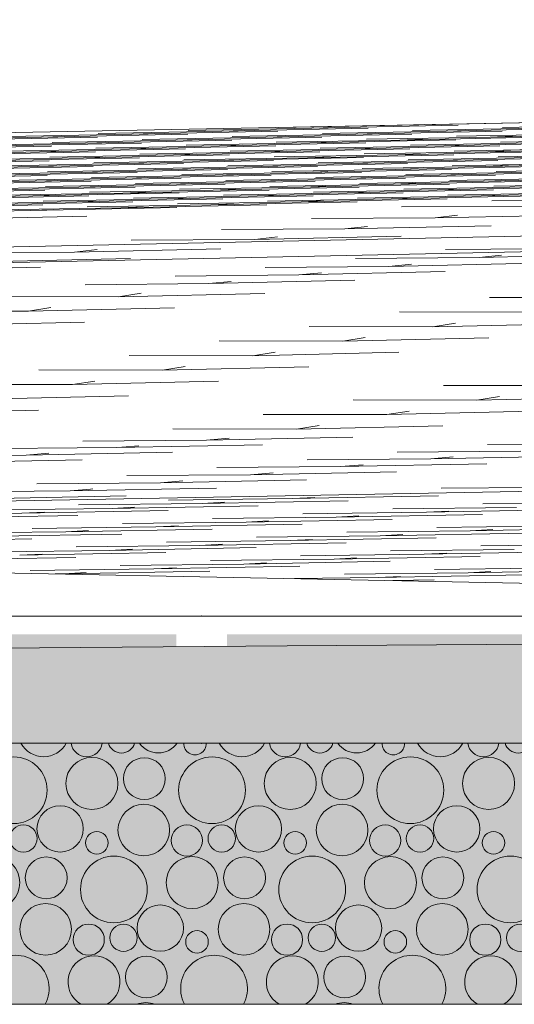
# Model space of a CAD drawing. Header units: millimetres. Extents: x -76432 to -27350, y -300 to 6935.
# Tile 63 of 75: x -30494 to -30222, y -300 to 242. Entities that reach past the tile are written whole.
import ezdxf

# ---------------------------------------------------------------- set-up
doc = ezdxf.new("R2010")
doc.units = ezdxf.units.MM
doc.header["$MEASUREMENT"] = 0
doc.layers.add('Nouveau_Terrain _ Original.Terrain', color=7, linetype='Continuous')
doc.layers.add('Nouveau_VRD _ Voirie 3d.VRD', color=7, linetype='Continuous')

# ---------------------------------------------------------------- blocks, each defined once
blk = doc.blocks.new('Élément de coupe_31')
at = {"layer": 'Nouveau_Terrain _ Original.Terrain', "linetype": 'Continuous', "lineweight": 15, "true_color": 0xf48e54}
h = blk.add_hatch(dxfattribs=at)
h.set_pattern_fill('Terre', color=33, style=0, pattern_type=2)
h.set_pattern_definition([(45, (0, 0), (-137.8858, 137.8858), []), (45, (-45.96, 45.96), (-275.7716, 275.7716), []), (45, (-91.92, 91.92), (-275.7716, 275.7716), []), (135, (-137.886, 137.886), (45.96194, 45.96194), [195, -195])])
h.paths.add_polyline_path([(-45278.93, -182.88), (-48767.24, -201.74), (-53028.52, -224.87), (-58189.71, -253.03), (-64406.44, -287.14), (-66736.01, -300), (-27349.9, -300), (-27349.9, -80.38), (-30347.05, -102.7), (-30687.31, -105.32), (-30979.52, -107.48), (-31257.53, -109.37), (-31550.89, -111.18), (-31862.67, -112.95), (-32189.06, -114.67), (-32526.08, -116.34), (-40248.03, -155.83), (-42463.99, -167.72)])
at = {"layer": 'Nouveau_Terrain _ Original.Terrain', "color": 7, "linetype": 'Continuous', "lineweight": 15}
for p, q in [((-27349.9, 242.02), (-33618.28, 118.16)), ((-27349.9, 183.09), (-33618.28, 51.45)), ((-33618.28, 41.72), (-27349.9, 175.38)), ((-28602.27, 12.4), (-31527.12, -42))]:
    blk.add_line(p, q, dxfattribs=at)
at = {"layer": 'Nouveau_Terrain _ Original.Terrain', "color": 114, "linetype": 'Continuous', "lineweight": 15, "true_color": 0x00ad56}
for p, q in [((-30283.79, 183.87), (-30203.37, 185.52)), ((-30283.79, 183.87), (-30203.37, 185.52)), ((-30432.55, 178.96), (-30500.58, 177.71)), ((-30432.55, 178.96), (-30500.58, 177.71)), ((-30482.14, 177.32), (-30401.71, 178.97)), ((-30482.14, 177.32), (-30401.71, 178.97)), ((-30382.96, 180.59), (-30450.99, 179.35)), ((-30382.96, 180.59), (-30450.99, 179.35)), ((-30432.55, 178.96), (-30352.12, 180.61)), ((-30432.55, 178.96), (-30352.12, 180.61)), ((-30432.55, 178.96), (-30420.15, 179.36)), ((-30432.55, 178.96), (-30420.15, 179.36)), ((-30333.38, 182.23), (-30401.41, 180.99)), ((-30333.38, 182.23), (-30401.41, 180.99)), ((-30382.96, 180.59), (-30302.54, 182.24)), ((-30382.96, 180.59), (-30302.54, 182.24)), ((-30382.96, 180.59), (-30370.57, 181)), ((-30382.96, 180.59), (-30370.57, 181)), ((-30309.19, 179.01), (-30377.22, 177.77)), ((-30309.19, 179.01), (-30377.22, 177.77)), ((-30358.77, 177.37), (-30278.35, 179.02)), ((-30358.77, 177.37), (-30278.35, 179.02)), ((-30283.79, 183.87), (-30351.82, 182.63)), ((-30283.79, 183.87), (-30351.82, 182.63)), ((-30333.38, 182.23), (-30252.95, 183.88)), ((-30333.38, 182.23), (-30252.95, 183.88)), ((-30333.38, 182.23), (-30320.98, 182.64)), ((-30333.38, 182.23), (-30320.98, 182.64)), ((-30259.6, 180.64), (-30327.63, 179.4)), ((-30259.6, 180.64), (-30327.63, 179.4)), ((-30309.19, 179.01), (-30228.76, 180.66)), ((-30309.19, 179.01), (-30228.76, 180.66)), ((-30309.19, 179.01), (-30296.79, 179.42)), ((-30309.19, 179.01), (-30296.79, 179.42)), ((-30283.79, 183.87), (-30271.4, 184.28)), ((-30283.79, 183.87), (-30271.4, 184.28)), ((-30210.02, 182.28), (-30278.05, 181.04)), ((-30210.02, 182.28), (-30278.05, 181.04)), ((-30259.6, 180.64), (-30179.18, 182.3)), ((-30259.6, 180.64), (-30179.18, 182.3)), ((-30259.6, 180.64), (-30247.21, 181.05)), ((-30259.6, 180.64), (-30247.21, 181.05)), ((-30185.83, 179.06), (-30253.86, 177.82)), ((-30185.83, 179.06), (-30253.86, 177.82)), ((-30235.41, 177.42), (-30154.99, 179.07)), ((-30235.41, 177.42), (-30154.99, 179.07)), ((-30160.43, 183.92), (-30228.46, 182.68)), ((-30160.43, 183.92), (-30228.46, 182.68)), ((-30482.14, 177.32), (-30550.16, 176.08)), ((-30482.14, 177.32), (-30550.16, 176.08)), ((-30531.72, 175.68), (-30451.3, 177.33)), ((-30531.72, 175.68), (-30451.3, 177.33)), ((-30457.94, 174.09), (-30525.97, 172.85)), ((-30457.94, 174.09), (-30525.97, 172.85)), ((-30507.53, 172.46), (-30427.1, 174.11)), ((-30507.53, 172.46), (-30427.1, 174.11)), ((-30482.14, 177.32), (-30469.74, 177.73)), ((-30482.14, 177.32), (-30469.74, 177.73)), ((-30408.36, 175.73), (-30476.39, 174.49)), ((-30408.36, 175.73), (-30476.39, 174.49)), ((-30457.94, 174.09), (-30377.52, 175.74)), ((-30457.94, 174.09), (-30377.52, 175.74)), ((-30457.94, 174.09), (-30445.55, 174.5)), ((-30457.94, 174.09), (-30445.55, 174.5)), ((-30358.77, 177.37), (-30426.8, 176.13)), ((-30358.77, 177.37), (-30426.8, 176.13)), ((-30408.36, 175.73), (-30327.93, 177.38)), ((-30408.36, 175.73), (-30327.93, 177.38)), ((-30408.36, 175.73), (-30395.96, 176.14)), ((-30408.36, 175.73), (-30395.96, 176.14)), ((-30334.58, 174.15), (-30402.61, 172.9)), ((-30334.58, 174.15), (-30402.61, 172.9)), ((-30384.17, 172.51), (-30303.74, 174.16)), ((-30384.17, 172.51), (-30303.74, 174.16)), ((-30358.77, 177.37), (-30346.38, 177.78)), ((-30358.77, 177.37), (-30346.38, 177.78)), ((-30285, 175.78), (-30353.03, 174.54)), ((-30285, 175.78), (-30353.03, 174.54)), ((-30334.58, 174.15), (-30254.16, 175.8)), ((-30334.58, 174.15), (-30254.16, 175.8)), ((-30334.58, 174.15), (-30322.19, 174.55)), ((-30334.58, 174.15), (-30322.19, 174.55)), ((-30235.41, 177.42), (-30303.44, 176.18)), ((-30235.41, 177.42), (-30303.44, 176.18)), ((-30285, 175.78), (-30204.57, 177.43)), ((-30285, 175.78), (-30204.57, 177.43)), ((-30285, 175.78), (-30272.6, 176.19)), ((-30285, 175.78), (-30272.6, 176.19)), ((-30211.22, 174.2), (-30279.25, 172.96)), ((-30211.22, 174.2), (-30279.25, 172.96)), ((-30260.81, 172.56), (-30180.38, 174.21)), ((-30260.81, 172.56), (-30180.38, 174.21)), ((-30235.41, 177.42), (-30223.02, 177.83)), ((-30235.41, 177.42), (-30223.02, 177.83)), ((-30161.64, 175.84), (-30229.67, 174.59)), ((-30161.64, 175.84), (-30229.67, 174.59)), ((-30557.12, 170.82), (-30476.69, 172.47)), ((-30557.12, 170.82), (-30476.69, 172.47)), ((-30483.34, 169.23), (-30551.37, 167.99)), ((-30483.34, 169.23), (-30551.37, 167.99)), ((-30532.93, 167.59), (-30452.5, 169.24)), ((-30532.93, 167.59), (-30452.5, 169.24)), ((-30433.75, 170.87), (-30501.78, 169.63)), ((-30433.75, 170.87), (-30501.78, 169.63)), ((-30483.34, 169.23), (-30402.91, 170.88)), ((-30483.34, 169.23), (-30402.91, 170.88)), ((-30483.34, 169.23), (-30470.94, 169.64)), ((-30483.34, 169.23), (-30470.94, 169.64)), ((-30384.17, 172.51), (-30452.2, 171.27)), ((-30384.17, 172.51), (-30452.2, 171.27)), ((-30433.75, 170.87), (-30353.33, 172.52)), ((-30433.75, 170.87), (-30353.33, 172.52)), ((-30433.75, 170.87), (-30421.36, 171.28)), ((-30433.75, 170.87), (-30421.36, 171.28)), ((-30359.98, 169.28), (-30428.01, 168.04)), ((-30359.98, 169.28), (-30428.01, 168.04)), ((-30409.56, 167.65), (-30329.14, 169.3)), ((-30409.56, 167.65), (-30329.14, 169.3)), ((-30409.56, 167.65), (-30397.17, 168.06)), ((-30409.56, 167.65), (-30397.17, 168.06)), ((-30384.17, 172.51), (-30371.77, 172.92)), ((-30384.17, 172.51), (-30371.77, 172.92)), ((-30310.39, 170.92), (-30378.42, 169.68)), ((-30310.39, 170.92), (-30378.42, 169.68)), ((-30359.98, 169.28), (-30279.55, 170.93)), ((-30359.98, 169.28), (-30279.55, 170.93)), ((-30359.98, 169.28), (-30347.58, 169.69)), ((-30359.98, 169.28), (-30347.58, 169.69)), ((-30260.81, 172.56), (-30328.84, 171.32)), ((-30260.81, 172.56), (-30328.84, 171.32)), ((-30310.39, 170.92), (-30229.97, 172.57)), ((-30310.39, 170.92), (-30229.97, 172.57)), ((-30310.39, 170.92), (-30298, 171.33)), ((-30310.39, 170.92), (-30298, 171.33)), ((-30236.62, 169.34), (-30304.65, 168.09)), ((-30236.62, 169.34), (-30304.65, 168.09)), ((-30286.2, 167.7), (-30205.78, 169.35)), ((-30286.2, 167.7), (-30205.78, 169.35)), ((-30286.2, 167.7), (-30273.81, 168.11)), ((-30286.2, 167.7), (-30273.81, 168.11)), ((-30260.81, 172.56), (-30248.41, 172.97)), ((-30260.81, 172.56), (-30248.41, 172.97)), ((-30187.03, 170.97), (-30255.06, 169.73)), ((-30187.03, 170.97), (-30255.06, 169.73)), ((-30236.62, 169.34), (-30156.19, 170.99)), ((-30236.62, 169.34), (-30156.19, 170.99)), ((-30236.62, 169.34), (-30224.22, 169.74)), ((-30236.62, 169.34), (-30224.22, 169.74)), ((-30558.32, 162.73), (-30477.89, 164.38)), ((-30558.32, 162.73), (-30477.89, 164.38)), ((-30459.15, 166.01), (-30527.18, 164.77)), ((-30459.15, 166.01), (-30527.18, 164.77)), ((-30508.73, 164.37), (-30428.31, 166.02)), ((-30508.73, 164.37), (-30428.31, 166.02)), ((-30434.96, 162.78), (-30502.99, 161.54)), ((-30434.96, 162.78), (-30502.99, 161.54)), ((-30484.54, 161.15), (-30404.12, 162.8)), ((-30484.54, 161.15), (-30404.12, 162.8)), ((-30409.56, 167.65), (-30477.59, 166.4)), ((-30409.56, 167.65), (-30477.59, 166.4)), ((-30459.15, 166.01), (-30378.72, 167.66)), ((-30459.15, 166.01), (-30378.72, 167.66)), ((-30459.15, 166.01), (-30446.75, 166.42)), ((-30459.15, 166.01), (-30446.75, 166.42)), ((-30385.37, 164.42), (-30453.4, 163.18)), ((-30385.37, 164.42), (-30453.4, 163.18)), ((-30434.96, 162.78), (-30354.53, 164.43)), ((-30434.96, 162.78), (-30354.53, 164.43)), ((-30434.96, 162.78), (-30422.56, 163.19)), ((-30434.96, 162.78), (-30422.56, 163.19)), ((-30335.79, 166.06), (-30403.82, 164.82)), ((-30335.79, 166.06), (-30403.82, 164.82)), ((-30385.37, 164.42), (-30304.95, 166.07)), ((-30385.37, 164.42), (-30304.95, 166.07)), ((-30385.37, 164.42), (-30372.98, 164.83)), ((-30385.37, 164.42), (-30372.98, 164.83)), ((-30311.6, 162.84), (-30379.63, 161.59)), ((-30311.6, 162.84), (-30379.63, 161.59)), ((-30361.18, 161.2), (-30280.76, 162.85)), ((-30361.18, 161.2), (-30280.76, 162.85)), ((-30286.2, 167.7), (-30354.23, 166.46)), ((-30286.2, 167.7), (-30354.23, 166.46)), ((-30335.79, 166.06), (-30255.36, 167.71)), ((-30335.79, 166.06), (-30255.36, 167.71)), ((-30335.79, 166.06), (-30323.39, 166.47)), ((-30335.79, 166.06), (-30323.39, 166.47)), ((-30262.01, 164.47), (-30330.04, 163.23)), ((-30262.01, 164.47), (-30330.04, 163.23)), ((-30311.6, 162.84), (-30231.17, 164.49)), ((-30311.6, 162.84), (-30231.17, 164.49)), ((-30311.6, 162.84), (-30299.2, 163.25)), ((-30311.6, 162.84), (-30299.2, 163.25)), ((-30212.43, 166.11), (-30280.46, 164.87)), ((-30212.43, 166.11), (-30280.46, 164.87)), ((-30262.01, 164.47), (-30181.59, 166.12)), ((-30262.01, 164.47), (-30181.59, 166.12)), ((-30262.01, 164.47), (-30249.61, 164.88)), ((-30262.01, 164.47), (-30249.61, 164.88)), ((-30188.24, 162.89), (-30256.26, 161.65)), ((-30188.24, 162.89), (-30256.26, 161.65)), ((-30237.82, 161.25), (-30157.39, 162.9)), ((-30237.82, 161.25), (-30157.39, 162.9)), ((-30162.84, 167.75), (-30230.87, 166.51)), ((-30162.84, 167.75), (-30230.87, 166.51)), ((-30484.54, 161.15), (-30552.57, 159.9)), ((-30484.54, 161.15), (-30552.57, 159.9)), ((-30534.13, 159.51), (-30453.7, 161.16)), ((-30534.13, 159.51), (-30453.7, 161.16)), ((-30460.35, 157.92), (-30528.38, 156.68)), ((-30460.35, 157.92), (-30528.38, 156.68)), ((-30509.94, 156.28), (-30429.51, 157.94)), ((-30509.94, 156.28), (-30429.51, 157.94)), ((-30484.54, 161.15), (-30472.15, 161.56)), ((-30484.54, 161.15), (-30472.15, 161.56)), ((-30410.77, 159.56), (-30478.8, 158.32)), ((-30410.77, 159.56), (-30478.8, 158.32)), ((-30460.35, 157.92), (-30379.93, 159.57)), ((-30460.35, 157.92), (-30379.93, 159.57)), ((-30460.35, 157.92), (-30447.96, 158.33)), ((-30460.35, 157.92), (-30447.96, 158.33)), ((-30361.18, 161.2), (-30429.21, 159.96)), ((-30361.18, 161.2), (-30429.21, 159.96)), ((-30410.77, 159.56), (-30330.34, 161.21)), ((-30410.77, 159.56), (-30330.34, 161.21)), ((-30410.77, 159.56), (-30398.37, 159.97)), ((-30410.77, 159.56), (-30398.37, 159.97)), ((-30336.99, 157.97), (-30405.02, 156.73)), ((-30336.99, 157.97), (-30405.02, 156.73)), ((-30386.58, 156.34), (-30306.15, 157.99)), ((-30386.58, 156.34), (-30306.15, 157.99)), ((-30361.18, 161.2), (-30348.79, 161.61)), ((-30361.18, 161.2), (-30348.79, 161.61)), ((-30287.41, 159.61), (-30355.44, 158.37)), ((-30287.41, 159.61), (-30355.44, 158.37)), ((-30336.99, 157.97), (-30256.57, 159.62)), ((-30336.99, 157.97), (-30256.57, 159.62)), ((-30336.99, 157.97), (-30324.6, 158.38)), ((-30336.99, 157.97), (-30324.6, 158.38)), ((-30237.82, 161.25), (-30305.85, 160.01)), ((-30237.82, 161.25), (-30305.85, 160.01)), ((-30287.41, 159.61), (-30206.98, 161.26)), ((-30287.41, 159.61), (-30206.98, 161.26)), ((-30287.41, 159.61), (-30275.01, 160.02)), ((-30287.41, 159.61), (-30275.01, 160.02)), ((-30213.63, 158.03), (-30281.66, 156.78)), ((-30213.63, 158.03), (-30281.66, 156.78)), ((-30263.22, 156.39), (-30182.79, 158.04)), ((-30263.22, 156.39), (-30182.79, 158.04)), ((-30237.82, 161.25), (-30225.42, 161.66)), ((-30237.82, 161.25), (-30225.42, 161.66)), ((-30164.04, 159.66), (-30232.07, 158.42)), ((-30164.04, 159.66), (-30232.07, 158.42)), ((-30559.52, 154.65), (-30479.1, 156.3)), ((-30559.52, 154.65), (-30479.1, 156.3)), ((-30485.75, 153.06), (-30553.78, 151.82)), ((-30485.75, 153.06), (-30553.78, 151.82)), ((-30535.33, 151.42), (-30454.91, 153.07)), ((-30535.33, 151.42), (-30454.91, 153.07)), ((-30436.16, 154.7), (-30504.19, 153.46)), ((-30436.16, 154.7), (-30504.19, 153.46)), ((-30485.75, 153.06), (-30405.32, 154.71)), ((-30485.75, 153.06), (-30405.32, 154.71)), ((-30485.75, 153.06), (-30473.35, 153.47)), ((-30485.75, 153.06), (-30473.35, 153.47)), ((-30386.58, 156.34), (-30454.61, 155.09)), ((-30386.58, 156.34), (-30454.61, 155.09)), ((-30436.16, 154.7), (-30355.74, 156.35)), ((-30436.16, 154.7), (-30355.74, 156.35)), ((-30436.16, 154.7), (-30423.77, 155.11)), ((-30436.16, 154.7), (-30423.77, 155.11)), ((-30362.39, 153.11), (-30430.42, 151.87)), ((-30362.39, 153.11), (-30430.42, 151.87)), ((-30411.97, 151.47), (-30331.55, 153.13)), ((-30411.97, 151.47), (-30331.55, 153.13)), ((-30411.97, 151.47), (-30399.58, 151.88)), ((-30411.97, 151.47), (-30399.58, 151.88)), ((-30386.58, 156.34), (-30374.18, 156.75)), ((-30386.58, 156.34), (-30374.18, 156.75)), ((-30312.8, 154.75), (-30380.83, 153.51)), ((-30312.8, 154.75), (-30380.83, 153.51)), ((-30362.39, 153.11), (-30281.96, 154.76)), ((-30362.39, 153.11), (-30281.96, 154.76)), ((-30362.39, 153.11), (-30349.99, 153.52)), ((-30362.39, 153.11), (-30349.99, 153.52)), ((-30263.22, 156.39), (-30331.24, 155.15)), ((-30263.22, 156.39), (-30331.24, 155.15)), ((-30312.8, 154.75), (-30232.38, 156.4)), ((-30312.8, 154.75), (-30232.38, 156.4)), ((-30312.8, 154.75), (-30300.4, 155.16)), ((-30312.8, 154.75), (-30300.4, 155.16)), ((-30239.02, 153.16), (-30307.05, 151.92)), ((-30239.02, 153.16), (-30307.05, 151.92)), ((-30288.61, 151.53), (-30208.18, 153.18)), ((-30288.61, 151.53), (-30208.18, 153.18)), ((-30288.61, 151.53), (-30276.21, 151.94)), ((-30288.61, 151.53), (-30276.21, 151.94)), ((-30263.22, 156.39), (-30250.82, 156.8)), ((-30263.22, 156.39), (-30250.82, 156.8)), ((-30189.44, 154.8), (-30257.47, 153.56)), ((-30189.44, 154.8), (-30257.47, 153.56)), ((-30239.02, 153.16), (-30158.6, 154.81)), ((-30239.02, 153.16), (-30158.6, 154.81)), ((-30239.02, 153.16), (-30226.63, 153.57)), ((-30239.02, 153.16), (-30226.63, 153.57)), ((-30560.73, 146.56), (-30480.3, 148.21)), ((-30560.73, 146.56), (-30480.3, 148.21)), ((-30461.56, 149.84), (-30529.59, 148.6)), ((-30461.56, 149.84), (-30529.59, 148.6)), ((-30511.14, 148.2), (-30430.72, 149.85)), ((-30511.14, 148.2), (-30430.72, 149.85)), ((-30437.37, 146.61), (-30505.4, 145.37)), ((-30437.37, 146.61), (-30505.4, 145.37)), ((-30486.95, 144.97), (-30406.53, 146.63)), ((-30486.95, 144.97), (-30406.53, 146.63)), ((-30411.97, 151.47), (-30480, 150.23)), ((-30411.97, 151.47), (-30480, 150.23)), ((-30461.56, 149.84), (-30381.13, 151.49)), ((-30461.56, 149.84), (-30381.13, 151.49)), ((-30461.56, 149.84), (-30449.16, 150.25)), ((-30461.56, 149.84), (-30449.16, 150.25)), ((-30387.78, 148.25), (-30455.81, 147.01)), ((-30387.78, 148.25), (-30455.81, 147.01)), ((-30437.37, 146.61), (-30356.94, 148.26)), ((-30437.37, 146.61), (-30356.94, 148.26)), ((-30437.37, 146.61), (-30424.97, 147.02)), ((-30437.37, 146.61), (-30424.97, 147.02)), ((-30338.2, 149.89), (-30406.23, 148.65)), ((-30338.2, 149.89), (-30406.23, 148.65)), ((-30387.78, 148.25), (-30307.36, 149.9)), ((-30387.78, 148.25), (-30307.36, 149.9)), ((-30387.78, 148.25), (-30375.38, 148.66)), ((-30387.78, 148.25), (-30375.38, 148.66)), ((-30314.01, 146.66), (-30382.03, 145.42)), ((-30314.01, 146.66), (-30382.03, 145.42)), ((-30363.59, 145.03), (-30283.16, 146.68)), ((-30363.59, 145.03), (-30283.16, 146.68)), ((-30288.61, 151.53), (-30356.64, 150.28)), ((-30288.61, 151.53), (-30356.64, 150.28)), ((-30338.2, 149.89), (-30257.77, 151.54)), ((-30338.2, 149.89), (-30257.77, 151.54)), ((-30338.2, 149.89), (-30325.8, 150.3)), ((-30338.2, 149.89), (-30325.8, 150.3)), ((-30264.42, 148.3), (-30332.45, 147.06)), ((-30264.42, 148.3), (-30332.45, 147.06)), ((-30314.01, 146.66), (-30233.58, 148.32)), ((-30314.01, 146.66), (-30233.58, 148.32)), ((-30314.01, 146.66), (-30301.61, 147.07)), ((-30314.01, 146.66), (-30301.61, 147.07)), ((-30214.83, 149.94), (-30282.86, 148.7)), ((-30214.83, 149.94), (-30282.86, 148.7)), ((-30264.42, 148.3), (-30183.99, 149.95)), ((-30264.42, 148.3), (-30183.99, 149.95)), ((-30264.42, 148.3), (-30252.02, 148.71)), ((-30264.42, 148.3), (-30252.02, 148.71)), ((-30190.64, 146.72), (-30258.67, 145.47)), ((-30190.64, 146.72), (-30258.67, 145.47)), ((-30240.23, 145.08), (-30159.8, 146.73)), ((-30240.23, 145.08), (-30159.8, 146.73)), ((-30165.25, 151.58), (-30233.28, 150.34)), ((-30165.25, 151.58), (-30233.28, 150.34)), ((-30486.95, 144.97), (-30554.98, 143.73)), ((-30486.95, 144.97), (-30554.98, 143.73)), ((-30536.54, 143.34), (-30456.11, 144.99)), ((-30536.54, 143.34), (-30456.11, 144.99)), ((-30462.76, 141.75), (-30530.79, 140.51)), ((-30462.76, 141.75), (-30530.79, 140.51)), ((-30512.35, 140.11), (-30431.92, 141.76)), ((-30512.35, 140.11), (-30431.92, 141.76)), ((-30486.95, 144.97), (-30474.56, 145.38)), ((-30486.95, 144.97), (-30474.56, 145.38)), ((-30413.18, 143.39), (-30481.21, 142.15)), ((-30413.18, 143.39), (-30481.21, 142.15)), ((-30462.76, 141.75), (-30382.34, 143.4)), ((-30462.76, 141.75), (-30382.34, 143.4)), ((-30462.76, 141.75), (-30450.37, 142.16)), ((-30462.76, 141.75), (-30450.37, 142.16)), ((-30363.59, 145.03), (-30431.62, 143.79)), ((-30363.59, 145.03), (-30431.62, 143.79)), ((-30413.18, 143.39), (-30332.75, 145.04)), ((-30413.18, 143.39), (-30332.75, 145.04)), ((-30413.18, 143.39), (-30400.78, 143.8)), ((-30413.18, 143.39), (-30400.78, 143.8)), ((-30339.4, 141.8), (-30407.43, 140.56)), ((-30339.4, 141.8), (-30407.43, 140.56)), ((-30388.99, 140.16), (-30308.56, 141.82)), ((-30388.99, 140.16), (-30308.56, 141.82)), ((-30363.59, 145.03), (-30351.19, 145.44)), ((-30363.59, 145.03), (-30351.19, 145.44)), ((-30289.81, 143.44), (-30357.84, 142.2)), ((-30289.81, 143.44), (-30357.84, 142.2)), ((-30339.4, 141.8), (-30258.97, 143.45)), ((-30339.4, 141.8), (-30258.97, 143.45)), ((-30339.4, 141.8), (-30327, 142.21)), ((-30339.4, 141.8), (-30327, 142.21)), ((-30240.23, 145.08), (-30308.26, 143.84)), ((-30240.23, 145.08), (-30308.26, 143.84)), ((-30289.81, 143.44), (-30209.39, 145.09)), ((-30289.81, 143.44), (-30209.39, 145.09)), ((-30289.81, 143.44), (-30277.42, 143.85)), ((-30289.81, 143.44), (-30277.42, 143.85)), ((-30240.23, 145.08), (-30227.83, 145.49)), ((-30240.23, 145.08), (-30227.83, 145.49)), ((-30166.45, 143.49), (-30234.48, 142.25)), ((-30166.45, 143.49), (-30234.48, 142.25)), ((-30561.93, 138.48), (-30481.51, 140.13)), ((-30561.93, 138.48), (-30481.51, 140.13)), ((-30488.16, 136.89), (-30556.19, 135.65)), ((-30488.16, 136.89), (-30556.19, 135.65)), ((-30438.57, 138.53), (-30506.6, 137.29)), ((-30438.57, 138.53), (-30506.6, 137.29)), ((-30488.16, 136.89), (-30407.73, 138.54)), ((-30488.16, 136.89), (-30407.73, 138.54)), ((-30488.16, 136.89), (-30475.76, 137.3)), ((-30488.16, 136.89), (-30475.76, 137.3)), ((-30388.99, 140.16), (-30457.01, 138.92)), ((-30388.99, 140.16), (-30457.01, 138.92)), ((-30438.57, 138.53), (-30358.15, 140.18)), ((-30438.57, 138.53), (-30358.15, 140.18)), ((-30438.57, 138.53), (-30426.17, 138.94)), ((-30438.57, 138.53), (-30426.17, 138.94)), ((-30388.99, 140.16), (-30376.59, 140.57)), ((-30388.99, 140.16), (-30376.59, 140.57)), ((-30216.04, 139.29), (-30284.07, 139.06)), ((-30216.04, 139.29), (-30284.07, 139.06)), ((-30537.74, 131.95), (-30457.32, 133.78)), ((-30537.74, 131.95), (-30457.32, 133.78)), ((-30265.62, 132.86), (-30333.65, 132.63)), ((-30265.62, 132.86), (-30333.65, 132.63)), ((-30265.62, 132.86), (-30185.2, 134.69)), ((-30265.62, 132.86), (-30185.2, 134.69)), ((-30265.62, 132.86), (-30253.23, 134.47)), ((-30265.62, 132.86), (-30253.23, 134.47)), ((-30315.21, 126.82), (-30383.24, 126.45)), ((-30315.21, 126.82), (-30383.24, 126.45)), ((-30315.21, 126.82), (-30234.78, 128.63)), ((-30315.21, 126.82), (-30234.78, 128.63)), ((-30315.21, 126.82), (-30302.81, 128.26)), ((-30315.21, 126.82), (-30302.81, 128.26)), ((-30364.79, 121.04), (-30432.82, 120.67)), ((-30364.79, 121.04), (-30432.82, 120.67)), ((-30364.79, 121.04), (-30284.37, 122.86)), ((-30364.79, 121.04), (-30284.37, 122.86)), ((-30364.79, 121.04), (-30352.4, 122.49)), ((-30364.79, 121.04), (-30352.4, 122.49)), ((-30463.97, 114.08), (-30532, 113.6)), ((-30463.97, 114.08), (-30532, 113.6)), ((-30463.97, 114.08), (-30383.54, 115.9)), ((-30463.97, 114.08), (-30383.54, 115.9)), ((-30463.97, 114.08), (-30451.57, 115.42)), ((-30463.97, 114.08), (-30451.57, 115.42)), ((-30191.85, 116.01), (-30259.88, 115.52)), ((-30191.85, 116.01), (-30259.88, 115.52)), ((-30513.55, 108.74), (-30433.13, 110.55)), ((-30513.55, 108.74), (-30433.13, 110.55)), ((-30241.43, 111.17), (-30309.46, 110.6)), ((-30241.43, 111.17), (-30309.46, 110.6)), ((-30241.43, 111.17), (-30161.01, 112.97)), ((-30241.43, 111.17), (-30161.01, 112.97)), ((-30241.43, 111.17), (-30229.04, 112.41)), ((-30241.43, 111.17), (-30229.04, 112.41)), ((-30563.14, 103.93), (-30482.71, 105.74)), ((-30563.14, 103.93), (-30482.71, 105.74)), ((-30291.02, 106.18), (-30359.05, 105.62)), ((-30291.02, 106.18), (-30359.05, 105.62)), ((-30340.6, 101.52), (-30260.18, 103.33)), ((-30340.6, 101.52), (-30260.18, 103.33)), ((-30291.02, 106.18), (-30210.59, 107.99)), ((-30291.02, 106.18), (-30210.59, 107.99)), ((-30291.02, 106.18), (-30278.62, 107.43)), ((-30291.02, 106.18), (-30278.62, 107.43)), ((-30340.6, 101.52), (-30408.63, 100.9)), ((-30340.6, 101.52), (-30408.63, 100.9)), ((-30390.19, 96.77), (-30309.76, 98.58)), ((-30390.19, 96.77), (-30309.76, 98.58)), ((-30390.19, 96.77), (-30377.79, 97.96)), ((-30390.19, 96.77), (-30377.79, 97.96)), ((-30340.6, 101.52), (-30328.21, 102.71)), ((-30340.6, 101.52), (-30328.21, 102.71)), ((-30390.19, 96.77), (-30458.22, 96.15)), ((-30390.19, 96.77), (-30458.22, 96.15)), ((-30439.78, 89.53), (-30507.8, 89.67)), ((-30439.78, 89.53), (-30507.8, 89.67)), ((-30439.78, 89.53), (-30427.38, 91.52)), ((-30439.78, 89.53), (-30427.38, 91.52)), ((-30439.78, 89.53), (-30359.35, 91.38)), ((-30439.78, 89.53), (-30359.35, 91.38)), ((-30167.66, 88.95), (-30235.69, 89.1)), ((-30167.66, 88.95), (-30235.69, 89.1)), ((-30489.36, 81.56), (-30557.39, 81.7)), ((-30489.36, 81.56), (-30557.39, 81.7)), ((-30489.36, 81.56), (-30476.96, 83.55)), ((-30489.36, 81.56), (-30476.96, 83.55)), ((-30489.36, 81.56), (-30408.93, 83.41)), ((-30489.36, 81.56), (-30408.93, 83.41)), ((-30217.24, 80.98), (-30285.27, 81.12)), ((-30217.24, 80.98), (-30285.27, 81.12)), ((-30538.95, 73.59), (-30458.52, 75.43)), ((-30538.95, 73.59), (-30458.52, 75.43)), ((-30266.83, 73.01), (-30334.86, 73.15)), ((-30266.83, 73.01), (-30334.86, 73.15)), ((-30266.83, 73.01), (-30254.43, 75)), ((-30266.83, 73.01), (-30254.43, 75)), ((-30266.83, 73.01), (-30186.4, 74.86)), ((-30266.83, 73.01), (-30186.4, 74.86)), ((-30316.41, 65.04), (-30384.44, 65.18)), ((-30316.41, 65.04), (-30384.44, 65.18)), ((-30316.41, 65.04), (-30304.02, 67.03)), ((-30316.41, 65.04), (-30304.02, 67.03)), ((-30316.41, 65.04), (-30235.99, 66.88)), ((-30316.41, 65.04), (-30235.99, 66.88)), ((-30366, 57.06), (-30434.03, 57.21)), ((-30366, 57.06), (-30434.03, 57.21)), ((-30366, 57.06), (-30353.6, 59.06)), ((-30366, 57.06), (-30353.6, 59.06)), ((-30366, 57.06), (-30285.57, 58.91)), ((-30366, 57.06), (-30285.57, 58.91)), ((-30415.58, 49.09), (-30483.61, 49.24)), ((-30415.58, 49.09), (-30483.61, 49.24)), ((-30415.58, 49.09), (-30403.19, 51.09)), ((-30415.58, 49.09), (-30403.19, 51.09)), ((-30415.58, 49.09), (-30335.16, 50.94)), ((-30415.58, 49.09), (-30335.16, 50.94)), ((-30465.17, 41.12), (-30533.2, 41.27)), ((-30465.17, 41.12), (-30533.2, 41.27)), ((-30465.17, 41.12), (-30452.77, 43.11)), ((-30465.17, 41.12), (-30452.77, 43.11)), ((-30465.17, 41.12), (-30384.74, 42.97)), ((-30465.17, 41.12), (-30384.74, 42.97)), ((-30193.05, 40.54), (-30261.08, 40.69)), ((-30193.05, 40.54), (-30261.08, 40.69)), ((-30514.76, 33.15), (-30434.33, 35)), ((-30514.76, 33.15), (-30434.33, 35)), ((-30242.64, 32.57), (-30310.67, 32.72)), ((-30242.64, 32.57), (-30310.67, 32.72)), ((-30242.64, 32.57), (-30230.24, 34.56)), ((-30242.64, 32.57), (-30230.24, 34.56)), ((-30242.64, 32.57), (-30162.21, 34.42)), ((-30242.64, 32.57), (-30162.21, 34.42)), ((-30564.34, 25.18), (-30483.91, 27.03)), ((-30564.34, 25.18), (-30483.91, 27.03)), ((-30292.22, 24.6), (-30360.25, 24.74)), ((-30292.22, 24.6), (-30360.25, 24.74)), ((-30292.22, 24.6), (-30279.83, 26.59)), ((-30292.22, 24.6), (-30279.83, 26.59)), ((-30292.22, 24.6), (-30211.8, 26.45)), ((-30292.22, 24.6), (-30211.8, 26.45)), ((-30341.81, 16.63), (-30409.84, 16.77)), ((-30341.81, 16.63), (-30409.84, 16.77)), ((-30341.81, 16.63), (-30329.41, 18.62)), ((-30341.81, 16.63), (-30329.41, 18.62)), ((-30341.81, 16.63), (-30261.38, 18.48)), ((-30341.81, 16.63), (-30261.38, 18.48)), ((-30391.39, 10.56), (-30310.97, 12.16)), ((-30391.39, 10.56), (-30310.97, 12.16)), ((-30391.39, 10.56), (-30379, 11.59)), ((-30391.39, 10.56), (-30379, 11.59)), ((-30462.5, 6.26), (-30509.01, 5.87)), ((-30462.5, 6.26), (-30509.01, 5.87)), ((-30440.98, 6.44), (-30462.49, 6.26)), ((-30440.98, 6.44), (-30462.49, 6.26)), ((-30391.39, 10.56), (-30459.42, 9.98)), ((-30391.39, 10.56), (-30459.42, 9.98)), ((-30440.98, 6.44), (-30360.55, 8.04)), ((-30440.98, 6.44), (-30360.55, 8.04)), ((-30440.98, 6.44), (-30437.99, 6.69)), ((-30440.98, 6.44), (-30437.99, 6.69)), ((-30437.99, 6.69), (-30428.58, 7.47)), ((-30437.99, 6.69), (-30428.58, 7.47)), ((-30168.86, 8.72), (-30236.89, 8.15)), ((-30168.86, 8.72), (-30236.89, 8.15)), ((-30490.56, 2.3), (-30558.59, 1.73)), ((-30490.56, 2.3), (-30558.59, 1.73)), ((-30490.56, 2.3), (-30410.14, 3.91)), ((-30490.56, 2.3), (-30410.14, 3.91)), ((-30490.56, 2.3), (-30478.17, 3.34)), ((-30490.56, 2.3), (-30478.17, 3.34)), ((-30268.03, 0.3), (-30336.06, -0.24)), ((-30268.03, 0.3), (-30336.06, -0.24)), ((-30218.45, 4.54), (-30286.48, 3.98)), ((-30218.45, 4.54), (-30286.48, 3.98)), ((-30268.03, 0.3), (-30187.61, 1.91)), ((-30268.03, 0.3), (-30187.61, 1.91)), ((-30268.03, 0.3), (-30255.64, 1.37)), ((-30268.03, 0.3), (-30255.64, 1.37)), ((-30540.15, -1.89), (-30459.72, -0.28)), ((-30540.15, -1.89), (-30459.72, -0.28)), ((-30317.62, -4.03), (-30385.65, -4.56)), ((-30317.62, -4.03), (-30385.65, -4.56)), ((-30317.62, -4.03), (-30237.19, -2.42)), ((-30317.62, -4.03), (-30237.19, -2.42)), ((-30317.62, -4.03), (-30305.22, -2.94)), ((-30317.62, -4.03), (-30305.22, -2.94)), ((-30367.2, -8.47), (-30435.23, -8.97)), ((-30367.2, -8.47), (-30435.23, -8.97)), ((-30367.2, -8.47), (-30286.78, -6.85)), ((-30367.2, -8.47), (-30286.78, -6.85)), ((-30367.2, -8.47), (-30354.81, -7.35)), ((-30367.2, -8.47), (-30354.81, -7.35)), ((-30416.79, -12.95), (-30484.82, -13.45)), ((-30416.79, -12.95), (-30484.82, -13.45)), ((-30466.37, -17.39), (-30385.95, -15.78)), ((-30466.37, -17.39), (-30385.95, -15.78)), ((-30416.79, -12.95), (-30336.36, -11.33)), ((-30416.79, -12.95), (-30336.36, -11.33)), ((-30416.79, -12.95), (-30404.39, -11.83)), ((-30416.79, -12.95), (-30404.39, -11.83)), ((-30194.26, -15.29), (-30262.29, -15.83)), ((-30194.26, -15.29), (-30262.29, -15.83)), ((-30466.37, -17.39), (-30534.4, -17.91)), ((-30466.37, -17.39), (-30534.4, -17.91)), ((-30515.96, -21.74), (-30435.53, -20.13)), ((-30515.96, -21.74), (-30435.53, -20.13)), ((-30466.37, -17.39), (-30455.24, -16.41)), ((-30466.37, -17.39), (-30455.24, -16.41)), ((-30455.24, -16.41), (-30453.98, -16.29)), ((-30455.24, -16.41), (-30453.98, -16.29)), ((-30344.22, -21.63), (-30412.25, -22.44)), ((-30344.22, -21.63), (-30412.25, -22.44)), ((-30344.22, -21.63), (-30263.79, -20.15)), ((-30344.22, -21.63), (-30263.79, -20.15)), ((-30344.22, -21.63), (-30331.82, -20.96)), ((-30344.22, -21.63), (-30331.82, -20.96)), ((-30443.39, -27), (-30511.42, -27.81)), ((-30443.39, -27), (-30511.42, -27.81)), ((-30393.8, -24.32), (-30461.83, -25.12)), ((-30393.8, -24.32), (-30461.83, -25.12)), ((-30443.39, -27), (-30362.96, -25.52)), ((-30443.39, -27), (-30362.96, -25.52)), ((-30443.39, -27), (-30430.99, -26.33)), ((-30443.39, -27), (-30430.99, -26.33)), ((-30393.8, -24.32), (-30313.38, -22.84)), ((-30393.8, -24.32), (-30313.38, -22.84)), ((-30393.8, -24.32), (-30381.41, -23.64)), ((-30393.8, -24.32), (-30381.41, -23.64)), ((-30220.86, -26.46), (-30288.88, -27.27)), ((-30220.86, -26.46), (-30288.88, -27.27)), ((-30171.27, -23.77), (-30239.3, -24.58)), ((-30171.27, -23.77), (-30239.3, -24.58)), ((-30492.97, -29.69), (-30561, -30.5)), ((-30492.97, -29.69), (-30561, -30.5)), ((-30542.56, -32.38), (-30462.13, -30.9)), ((-30542.56, -32.38), (-30462.13, -30.9)), ((-30492.97, -29.69), (-30412.55, -28.21)), ((-30492.97, -29.69), (-30412.55, -28.21)), ((-30492.97, -29.69), (-30480.58, -29.02)), ((-30492.97, -29.69), (-30480.58, -29.02)), ((-30320.03, -31.83), (-30388.06, -32.64)), ((-30320.03, -31.83), (-30388.06, -32.64)), ((-30270.44, -29.15), (-30338.47, -29.96)), ((-30270.44, -29.15), (-30338.47, -29.96)), ((-30320.03, -31.83), (-30239.6, -30.35)), ((-30320.03, -31.83), (-30239.6, -30.35)), ((-30320.03, -31.83), (-30307.63, -31.16)), ((-30320.03, -31.83), (-30307.63, -31.16)), ((-30270.44, -29.15), (-30190.01, -27.67)), ((-30270.44, -29.15), (-30190.01, -27.67)), ((-30270.44, -29.15), (-30258.04, -28.47)), ((-30270.44, -29.15), (-30258.04, -28.47)), ((-30419.2, -37.21), (-30487.23, -38.02)), ((-30419.2, -37.21), (-30487.23, -38.02)), ((-30369.61, -34.52), (-30437.64, -35.33)), ((-30369.61, -34.52), (-30437.64, -35.33)), ((-30419.2, -37.21), (-30338.77, -35.73)), ((-30419.2, -37.21), (-30338.77, -35.73)), ((-30419.2, -37.21), (-30406.8, -36.54)), ((-30419.2, -37.21), (-30406.8, -36.54)), ((-30369.61, -34.52), (-30289.19, -33.04)), ((-30369.61, -34.52), (-30289.19, -33.04)), ((-30369.61, -34.52), (-30357.22, -33.85)), ((-30369.61, -34.52), (-30357.22, -33.85)), ((-30196.66, -36.66), (-30264.69, -37.47)), ((-30196.66, -36.66), (-30264.69, -37.47)), ((-30246.25, -39.35), (-30165.82, -37.87)), ((-30246.25, -39.35), (-30165.82, -37.87)), ((-30468.78, -39.9), (-30536.81, -40.71)), ((-30468.78, -39.9), (-30536.81, -40.71)), ((-30518.37, -42.59), (-30437.94, -41.11)), ((-30518.37, -42.59), (-30437.94, -41.11)), ((-30468.78, -39.9), (-30388.36, -38.42)), ((-30468.78, -39.9), (-30388.36, -38.42)), ((-30468.78, -39.9), (-30456.39, -39.23)), ((-30468.78, -39.9), (-30456.39, -39.23)), ((-30295.84, -42.04), (-30363.86, -42.85)), ((-30295.84, -42.04), (-30363.86, -42.85)), ((-30345.42, -44.73), (-30265, -43.25)), ((-30345.42, -44.73), (-30265, -43.25)), ((-30246.25, -39.35), (-30314.28, -40.16)), ((-30246.25, -39.35), (-30314.28, -40.16)), ((-30295.84, -42.04), (-30215.41, -40.56)), ((-30295.84, -42.04), (-30215.41, -40.56)), ((-30295.84, -42.04), (-30283.44, -41.37)), ((-30295.84, -42.04), (-30283.44, -41.37)), ((-30246.25, -39.35), (-30233.85, -38.68)), ((-30246.25, -39.35), (-30233.85, -38.68)), ((-30567.95, -45.27), (-30487.53, -43.79)), ((-30567.95, -45.27), (-30487.53, -43.79)), ((-30395.01, -47.42), (-30463.04, -48.23)), ((-30395.01, -47.42), (-30463.04, -48.23)), ((-30444.59, -50.1), (-30364.17, -48.62)), ((-30444.59, -50.1), (-30364.17, -48.62)), ((-30345.42, -44.73), (-30413.45, -45.54)), ((-30345.42, -44.73), (-30413.45, -45.54)), ((-30395.01, -47.42), (-30314.58, -45.94)), ((-30395.01, -47.42), (-30314.58, -45.94)), ((-30395.01, -47.42), (-30382.61, -46.74)), ((-30395.01, -47.42), (-30382.61, -46.74)), ((-30345.42, -44.73), (-30333.02, -44.06)), ((-30345.42, -44.73), (-30333.02, -44.06)), ((-30172.47, -46.87), (-30240.5, -47.68)), ((-30172.47, -46.87), (-30240.5, -47.68)), ((-30543.76, -55.48), (-30463.34, -54)), ((-30543.76, -55.48), (-30463.34, -54)), ((-30444.59, -50.1), (-30512.62, -50.91)), ((-30444.59, -50.1), (-30512.62, -50.91)), ((-30494.18, -52.79), (-30413.75, -51.31)), ((-30494.18, -52.79), (-30413.75, -51.31)), ((-30494.18, -52.79), (-30481.78, -52.12)), ((-30494.18, -52.79), (-30481.78, -52.12)), ((-30444.59, -50.1), (-30432.2, -49.43)), ((-30444.59, -50.1), (-30432.2, -49.43)), ((-30271.64, -52.25), (-30339.67, -53.06)), ((-30271.64, -52.25), (-30339.67, -53.06)), ((-30321.23, -54.94), (-30240.8, -53.45)), ((-30321.23, -54.94), (-30240.8, -53.45)), ((-30222.06, -49.56), (-30290.09, -50.37)), ((-30222.06, -49.56), (-30290.09, -50.37)), ((-30271.64, -52.25), (-30191.22, -50.77)), ((-30271.64, -52.25), (-30191.22, -50.77)), ((-30271.64, -52.25), (-30259.25, -51.58)), ((-30271.64, -52.25), (-30259.25, -51.58)), ((-30370.82, -57.62), (-30438.85, -58.43)), ((-30370.82, -57.62), (-30438.85, -58.43)), ((-30420.4, -60.31), (-30339.98, -58.83)), ((-30420.4, -60.31), (-30339.98, -58.83)), ((-30321.23, -54.94), (-30389.26, -55.74)), ((-30321.23, -54.94), (-30389.26, -55.74)), ((-30370.82, -57.62), (-30290.39, -56.14)), ((-30370.82, -57.62), (-30290.39, -56.14)), ((-30370.82, -57.62), (-30358.42, -56.95)), ((-30370.82, -57.62), (-30358.42, -56.95)), ((-30321.23, -54.94), (-30308.83, -54.26)), ((-30321.23, -54.94), (-30308.83, -54.26)), ((-30420.4, -60.31), (-30488.43, -61.12)), ((-30420.4, -60.31), (-30488.43, -61.12)), ((-30469.99, -63), (-30474.58, -63.05)), ((-30469.99, -63), (-30474.58, -63.05)), ((-30469.99, -63), (-30389.56, -61.52)), ((-30469.99, -63), (-30389.56, -61.52)), ((-30469.99, -63), (-30457.59, -62.33)), ((-30469.99, -63), (-30457.59, -62.33)), ((-30420.4, -60.31), (-30408, -59.64)), ((-30420.4, -60.31), (-30408, -59.64)), ((-30247.45, -62.45), (-30315.48, -63.26)), ((-30247.45, -62.45), (-30315.48, -63.26)), ((-30297.04, -65.14), (-30216.61, -63.66)), ((-30297.04, -65.14), (-30216.61, -63.66)), ((-30297.04, -65.14), (-30284.64, -64.47)), ((-30297.04, -65.14), (-30284.64, -64.47)), ((-30197.87, -59.77), (-30265.9, -60.57)), ((-30197.87, -59.77), (-30265.9, -60.57)), ((-30247.45, -62.45), (-30167.03, -60.97)), ((-30247.45, -62.45), (-30167.03, -60.97)), ((-30247.45, -62.45), (-30235.06, -61.78)), ((-30247.45, -62.45), (-30235.06, -61.78)), ((-30297.04, -65.14), (-30342.94, -65.69)), ((-30297.04, -65.14), (-30342.94, -65.69)), ((-30288.92, -66.77), (-30266.2, -66.35)), ((-30288.92, -66.77), (-30266.2, -66.35))]:
    blk.add_line(p, q, dxfattribs=at)
at = {"layer": 'Nouveau_Terrain _ Original.Terrain', "color": 7, "linetype": 'Continuous', "lineweight": 15, "flags": 128}
for points in [[(-27349.9, -80.38), (-30347.05, -102.7), (-30687.31, -105.32), (-30979.52, -107.48), (-31257.53, -109.37), (-31550.89, -111.18), (-31862.67, -112.95), (-32189.06, -114.67), (-32526.08, -116.34), (-40248.03, -155.83), (-42463.99, -167.72), (-45278.93, -182.88), (-48767.24, -201.74), (-53028.52, -224.87), (-58189.71, -253.03), (-64406.44, -287.14), (-66736.01, -300)], [(-27349.9, -300), (-28357.28, -300), (-28477.28, -300), (-28627.28, -300), (-28747.28, -300), (-29313.09, -300), (-64105.84, -300)]]:
    blk.add_lwpolyline(points, dxfattribs=at)
blk = doc.blocks.new('*X452')
at = {"layer": 'Nouveau_VRD _ Voirie 3d.VRD', "color": 33, "linetype": 'Continuous', "lineweight": 15, "true_color": 0xf48e54}
for centre, radius in [((-30497.48, -182.16), 18.36), ((-30454.42, -178.42), 14.31), ((-30425.6, -175.78), 11.51), ((-30388.37, -182.16), 18.36), ((-30345.3, -178.42), 14.31), ((-30316.49, -175.78), 11.51), ((-30279.26, -182.16), 18.36), ((-30236.19, -178.42), 14.31), ((-30471.95, -203.44), 12.77), ((-30425.91, -204.09), 14.19), ((-30362.84, -203.44), 12.77), ((-30316.8, -204.09), 14.19), ((-30253.73, -203.44), 12.77), ((-30492.17, -208.76), 7.52), ((-30451.74, -211.06), 6.2), ((-30402.2, -209.82), 8.58), ((-30383.05, -208.76), 7.52), ((-30342.63, -211.06), 6.2), ((-30293.09, -209.82), 8.58), ((-30273.94, -208.76), 7.52), ((-30233.52, -211.06), 6.2), ((-30508.42, -233.02), 14.31), ((-30479.6, -230.38), 11.51), ((-30442.37, -236.76), 18.36), ((-30399.3, -233.02), 14.31), ((-30370.49, -230.38), 11.51), ((-30333.26, -236.76), 18.36), ((-30290.19, -233.02), 14.31), ((-30261.38, -230.38), 11.51), ((-30224.15, -236.76), 18.36), ((-30479.91, -258.69), 14.19), ((-30416.84, -258.04), 12.77), ((-30370.8, -258.69), 14.19), ((-30307.73, -258.04), 12.77), ((-30261.69, -258.69), 14.19), ((-30456.2, -264.42), 8.58), ((-30437.05, -263.35), 7.52), ((-30396.63, -265.66), 6.2), ((-30347.09, -264.42), 8.58), ((-30327.94, -263.35), 7.52), ((-30287.52, -265.66), 6.2), ((-30237.98, -264.42), 8.58), ((-30218.83, -263.35), 7.52), ((-30424.49, -284.98), 11.51), ((-30315.38, -284.98), 11.51)]:
    blk.add_circle(centre, radius, dxfattribs=at)
for centre, radius, start, end in [((-30481.02, -149.49), 14.19, 208.6751, 331.3249), ((-30457.31, -155.22), 8.58, 187.2196, 352.7804), ((-30438.17, -154.16), 7.52, 196.5415, 343.4585), ((-30417.95, -148.84), 12.77, 215.763, 324.237), ((-30397.74, -156.46), 6.2, 178.4685, 1.5315), ((-30371.91, -149.49), 14.19, 208.6751, 331.3249), ((-30348.2, -155.22), 8.58, 187.2196, 352.7804), ((-30329.05, -154.16), 7.52, 196.5415, 343.4585), ((-30308.84, -148.84), 12.77, 215.763, 324.237), ((-30288.63, -156.46), 6.2, 178.4685, 1.5315), ((-30262.8, -149.49), 14.19, 208.6751, 331.3249), ((-30239.09, -155.22), 8.58, 187.2196, 352.7804), ((-30219.94, -154.16), 7.52, 196.5415, 343.4585), ((-30496.37, -291.36), 18.36, 331.9273, 208.0727), ((-30453.3, -287.62), 14.31, 300.1222, 239.8778), ((-30387.26, -291.36), 18.36, 331.9273, 208.0727), ((-30344.19, -287.62), 14.31, 300.1222, 239.8778), ((-30278.15, -291.36), 18.36, 331.9273, 208.0727), ((-30235.08, -287.62), 14.31, 300.1222, 239.8778), ((-30470.84, -312.63), 12.77, 81.7675, 98.2325), ((-30424.8, -313.28), 14.19, 69.3886, 110.6114), ((-30361.73, -312.63), 12.77, 81.7675, 98.2325), ((-30315.69, -313.28), 14.19, 69.3886, 110.6114), ((-30252.62, -312.63), 12.77, 81.7675, 98.2325)]:
    blk.add_arc(centre, radius, start, end, dxfattribs=at)
blk = doc.blocks.new('*X453')
at = {"layer": 'Nouveau_VRD _ Voirie 3d.VRD', "linetype": 'Continuous', "lineweight": 15, "true_color": 0xb5b5b5}
for points in [[(-30594.12, -96.29), (-30594.12, -146.3), (-30408.08, -146.3), (-30408.08, -96.29)], [(-30380.07, -96.29), (-30380.07, -146.3), (-30194.04, -146.3), (-30194.04, -96.29)]]:
    blk.add_hatch(color=253, dxfattribs=at).paths.add_polyline_path(points)
at = {"layer": 'Nouveau_VRD _ Voirie 3d.VRD', "color": 253, "linetype": 'Continuous', "lineweight": 15, "true_color": 0xb5b5b5}
for p in [(-30394.08, -86.28), (-30394.08, -156.3)]:
    blk.add_point(p, dxfattribs=at)
blk = doc.blocks.new('Élément de coupe_449')
at = {"layer": 'Nouveau_VRD _ Voirie 3d.VRD', "color": 251, "linetype": 'Continuous', "lineweight": 15, "true_color": 0x6a6a6a}
blk.add_line((-29313.09, -86.28), (-33627.28, 0), dxfattribs=at)
at = {"layer": 'Nouveau_VRD _ Voirie 3d.VRD', "color": 7, "linetype": 'Continuous', "lineweight": 15}
for p, q in [((-29313.09, -86.28), (-64106.1, -86.28)), ((-29313.09, -156.3), (-64106.21, -156.3))]:
    blk.add_line(p, q, dxfattribs=at)
at = {"layer": 'Nouveau_VRD _ Voirie 3d.VRD', "lineweight": 0}
for name in ['*X453', '*X452']:
    blk.add_blockref(name, (0, 0), dxfattribs=at)

msp = doc.modelspace()

# ---------------------------------------------------------------- block references
at = {"layer": 'Nouveau_Terrain _ Original.Terrain', "lineweight": 0}
msp.add_blockref('Élément de coupe_31', (0, 0), dxfattribs=at)
at = {"layer": 'Nouveau_VRD _ Voirie 3d.VRD', "lineweight": 0}
msp.add_blockref('Élément de coupe_449', (0, 0), dxfattribs=at)

doc.saveas('drawing.dxf')
